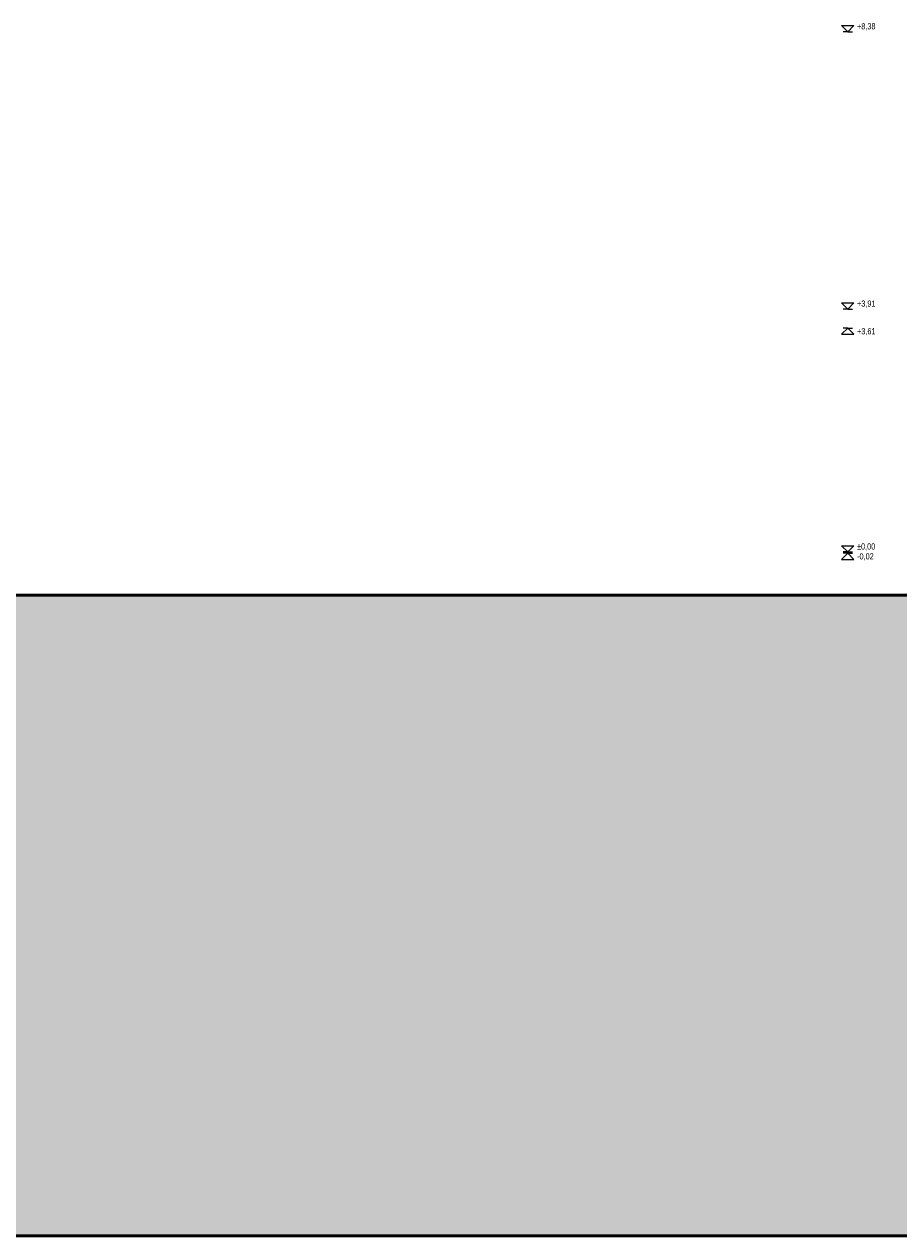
# Model space of a CAD drawing. Header units: millimetres. Extents: x -65 to 293624, y -1905 to 31061.
# Tile 13 of 256: x 14023 to 28111, y 1344 to 20863. Entities that reach past the tile are written whole.
import ezdxf

# ---------------------------------------------------------------- set-up
doc = ezdxf.new("R2010")
doc.units = ezdxf.units.MM
doc.header["$MEASUREMENT"] = 0
doc.layers.add('00 2D joon.AR', color=7, linetype='Continuous')
doc.layers.add('00 Telje mõõdud.AR', color=7, linetype='Continuous')
doc.styles.add('GENERATED_STYLE_4', font='txt', dxfattribs={"width": 0.84})

# ---------------------------------------------------------------- blocks, each defined once
blk = doc.blocks.new('Dimension_1_2', base_point=(27289, 12341))
at = {"layer": '00 Telje mõõdud.AR', "color": 5, "linetype": 'Continuous', "lineweight": 13}
for p, q in [((27289, 20741), (27189, 20841)), ((27189, 20841), (27389, 20841)), ((27289, 20741), (27214, 20741)), ((27389, 20841), (27289, 20741)), ((27289, 20741), (27364, 20741)), ((27289, 16273), (27189, 16373)), ((27189, 16373), (27389, 16373)), ((27289, 16273), (27214, 16273)), ((27389, 16373), (27289, 16273)), ((27289, 16273), (27364, 16273)), ((27289, 15968), (27189, 15868)), ((27189, 15868), (27389, 15868)), ((27289, 15968), (27214, 15968)), ((27289, 15968), (27364, 15968)), ((27389, 15868), (27289, 15968)), ((27289, 12361), (27189, 12461)), ((27189, 12461), (27389, 12461)), ((27289, 12341), (27189, 12241)), ((27289, 12361), (27214, 12361)), ((27289, 12341), (27214, 12341)), ((27389, 12461), (27289, 12361)), ((27289, 12361), (27364, 12361)), ((27289, 12341), (27364, 12341)), ((27389, 12241), (27289, 12341)), ((27189, 12241), (27389, 12241))]:
    blk.add_line(p, q, dxfattribs=at)
at = {"layer": '00 Telje mõõdud.AR', "color": 5, "lineweight": 13, "char_height": 100, "attachment_point": 7, "style": 'GENERATED_STYLE_4'}
for s, insert in [('\\A1;{\\pql;\\fArial|b0|i0|c0|p34;+8,38}', (27439, 20761)), ('\\A1;{\\pql;\\fArial|b0|i0|c0|p34;+3,91}', (27439, 16293)), ('\\A1;{\\pql;\\fArial|b0|i0|c0|p34;+3,61}', (27439, 15848)), ('\\A1;{\\pql;\\fArial|b0|i0|c0|p34;-0,02}', (27439, 12221)), ('\\A1;{\\pql;\\fArial|b0|i0|c0|p34;±0,00}', (27439, 12381))]:
    blk.add_mtext(s, dxfattribs=dict(at, insert=insert))

msp = doc.modelspace()

# ---------------------------------------------------------------- hatches: boundary and pattern name
at = {"layer": '00 2D joon.AR', "linetype": 'Continuous', "lineweight": 13}
msp.add_hatch(color=255, dxfattribs=at).paths.add_polyline_path([(7573, 11666), (30051, 11666), (35545, 12067), (39189, 12336), (39189, 12341), (44822, 12341), (44822, 12344), (63231, 12344), (63231, 12341), (72195, 12341), (72195, 1344), (7573, 1344)])

# ---------------------------------------------------------------- linework, layer by layer
at = {"layer": '00 2D joon.AR', "color": 7, "linetype": 'Continuous', "lineweight": 50, "flags": 128}
msp.add_lwpolyline([(7573, 11666), (30051, 11666), (35545, 12067), (39189, 12336), (39189, 12341), (44822, 12341), (44822, 12344), (63231, 12344), (63231, 12341), (72195, 12341), (72195, 1344), (7573, 1344)], close=True, dxfattribs=at)

# ---------------------------------------------------------------- block references
at = {"layer": '00 Telje mõõdud.AR', "color": 5, "linetype": 'Continuous', "lineweight": 13}
msp.add_blockref('Dimension_1_2', (27289, 12341), dxfattribs=at)

doc.saveas('drawing.dxf')
